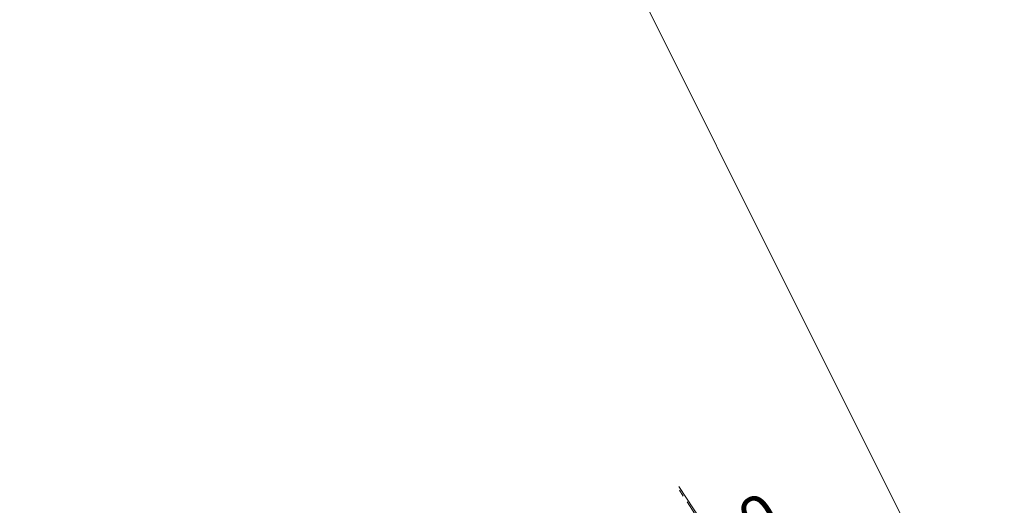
# Model space of a CAD drawing. Header units: metres. Extents: x 155090 to 155676, y 461362 to 461889.
# Tile 88 of 99: x 155313 to 155369, y 461653 to 461681. Entities that reach past the tile are written whole.
import ezdxf
from ezdxf.enums import TextEntityAlignment as Align

# ---------------------------------------------------------------- set-up
doc = ezdxf.new("R2018")
doc.units = ezdxf.units.M
doc.linetypes.add('VH-OPSLUITBAND-SO', pattern=[10, 4, -2, 2, -2])
doc.layers.get('0').update_dxf_attribs({"lineweight": 18})
for name, color, linetype, lineweight in [('N-WE-VH-KANTOPSLUITING-T18', 10, 'Continuous', 18), ('N-WE-VH-KANTOPSLUITING_OPSLUITBAND_100X200-G', 150, 'VH-OPSLUITBAND-SO', 18), ('N-WE-VH-KANTOPSLUITING_VOORKANT_BAND-G', 50, 'Continuous', 18)]:
    doc.layers.add(name, color=color, linetype=linetype, lineweight=lineweight)
doc.layers.add('X-XX-AL-HULPLIJN', color=4, linetype='Continuous', lineweight=18, plot=False)

# ---------------------------------------------------------------- blocks, each defined once
blk = doc.blocks.new('*U51')
at = {"lineweight": 30, "flags": 106}
blk.add_attdef('OB', text='', height=0.36, dxfattribs=at).set_placement((0, 0.1), align=Align.BOTTOM_CENTER)

msp = doc.modelspace()

# ---------------------------------------------------------------- linework, layer by layer
at = {"layer": 'N-WE-VH-KANTOPSLUITING_OPSLUITBAND_100X200-G', "ltscale": 0.2, "flags": 128}
msp.add_lwpolyline([(155350.56, 461646.235), (155350.992, 461646.487, 0.428626), (155352.296, 461651.983), (155350.675, 461654.474)], format="xyb", dxfattribs=at)
at = {"layer": 'N-WE-VH-KANTOPSLUITING_VOORKANT_BAND-G', "ltscale": 0.2, "flags": 128}
msp.add_lwpolyline([(155256.309, 461681.098), (155257.359, 461679.371), (155257.868, 461677.832), (155258.433, 461676.89), (155266.743, 461663.055), (155285.227, 461632.378), (155293.115, 461619.426, 0.408681), (155301.263, 461617.363), (155351.043, 461646.4, 0.428626), (155352.38, 461652.038), (155350.758, 461654.528)], format="xyb", dxfattribs=at)
at = {"layer": 'X-XX-AL-HULPLIJN'}
msp.add_lwpolyline([(155163.247, 461517.914), (155377.343, 461624.892), (155304.012, 461771.648), (155089.916, 461664.669)], close=True, dxfattribs=at)

# ---------------------------------------------------------------- block references
at = {"layer": 'N-WE-VH-KANTOPSLUITING-T18'}
ref = msp.add_blockref('*U51', (155348.133, 461649.936), dxfattribs=dict(at, xscale=0.75, yscale=0.75, zscale=0.75, rotation=30.2992315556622))
lines = msp.add_mtext('OB10', dxfattribs={"layer": '0', "insert": (155348.095, 461650.001), "char_height": 2.5, "attachment_point": 1, "rotation": 30.2992, "bg_fill": 3, "box_fill_scale": 1, "bg_fill_color": 256, "bg_fill_transparency": 0})
ref.add_attrib('OB', '', (155348.095, 461650.001), dxfattribs={"flags": 58}).embed_mtext(lines)

doc.saveas('drawing.dxf')
